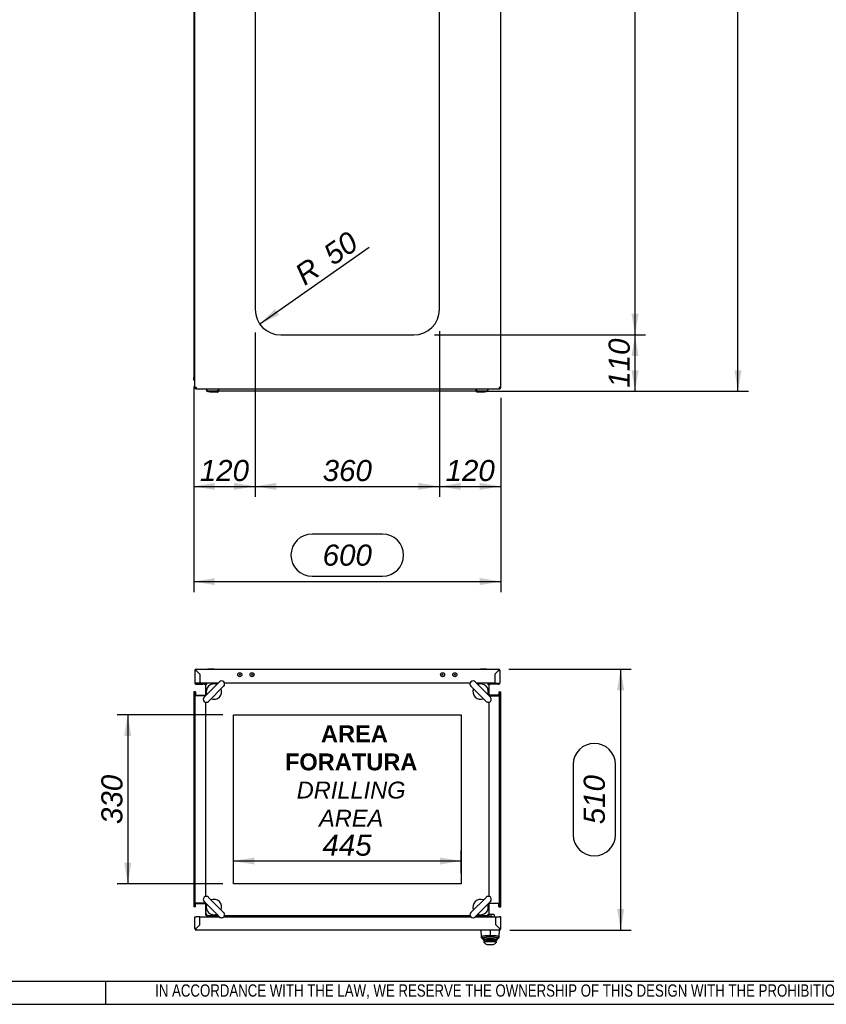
# Model space of a CAD drawing. Extents: x -15 to 412, y 11 to 308.
# Tile 5 of 9: x 202 to 307, y 11 to 139. Entities that reach past the tile are written whole.
import ezdxf
from ezdxf.lldxf.tags import DXFTag

# ---------------------------------------------------------------- set-up
doc = ezdxf.new("R2010")
doc.units = 0
doc.layers.get('0').update_dxf_attribs({"linetype": 'CONTINUOUS'})
for name, color, linetype in [('_TRANSLATION', 7, 'CONTINUOUS'), ('AE00100_03', 7, 'CONTINUOUS'), ('AE00198_03', 7, 'CONTINUOUS'), ('AE00219_03', 7, 'CONTINUOUS'), ('AE00715_01', 7, 'CONTINUOUS'), ('AE00992_10', 7, 'CONTINUOUS'), ('AE00992_31', 7, 'CONTINUOUS'), ('DEFAULT', 7, 'CONTINUOUS'), ('DV4__TRANSLATION', 7, 'CONTINUOUS'), ('F0000000_08', 7, 'CONTINUOUS'), ('F0000000_12', 7, 'CONTINUOUS'), ('F0000000_13', 7, 'CONTINUOUS'), ('F0000001_24', 7, 'CONTINUOUS'), ('F0000001_44', 7, 'CONTINUOUS'), ('M0000000_06', 7, 'CONTINUOUS'), ('M0000000_14', 7, 'CONTINUOUS'), ('M0000000_37', 7, 'CONTINUOUS'), ('M0000000_44', 7, 'CONTINUOUS'), ('M0000000_54', 7, 'CONTINUOUS'), ('M0000000_64', 7, 'CONTINUOUS'), ('M0000001_27', 7, 'CONTINUOUS')]:
    doc.layers.add(name, color=color, linetype=linetype)
doc.styles.add('SEACAD_ARIAL', font='arial.ttf')
doc.styles.add('SEACAD_ARIALI', font='ariali.ttf')
tags = doc.linetypes.add('CENTER2', pattern=[28.575, 19.05, -3.175, 3.175, -3.175]).pattern_tags.tags
tags[10:11] = [DXFTag(74, 4), DXFTag(75, 0), DXFTag(340, '0'), DXFTag(46, 0.0), DXFTag(50, 0.0), DXFTag(44, 0.0), DXFTag(45, 0.0)]
tags[8:9] = [DXFTag(74, 4), DXFTag(75, 0), DXFTag(340, '0'), DXFTag(46, 0.0), DXFTag(50, 0.0), DXFTag(44, 0.0), DXFTag(45, 0.0)]
tags[6:7] = [DXFTag(74, 4), DXFTag(75, 0), DXFTag(340, '0'), DXFTag(46, 0.0), DXFTag(50, 0.0), DXFTag(44, 0.0), DXFTag(45, 0.0)]
tags[4:5] = [DXFTag(74, 4), DXFTag(75, 0), DXFTag(340, '0'), DXFTag(46, 0.0), DXFTag(50, 0.0), DXFTag(44, 0.0), DXFTag(45, 0.0)]
doc.dimstyles.new('ISO', dxfattribs={"dimtxt": 2.75, "dimasz": 2.75, "dimexe": 1.375, "dimexo": 1.375, "dimgap": 0.6875, "dimtad": 1, "dimdec": 1, "dimlfac": 15, "dimtxsty": 'SEACAD_ARIAL', "dimblk1": '_SE_FILLED', "dimblk2": '_SE_FILLED', "dimsah": 1, "dimcen": 1.375, "dimazin": 3, "dimtfac": 0.7, "dimtdec": 3, "dimtmove": 0, "dimatfit": 3})

# ---------------------------------------------------------------- blocks, each defined once
blk = doc.blocks.new('SE')
at = {"layer": 'M0000000_06', "color": 7, "linetype": 'CONTINUOUS'}
for p, q in [((226.36, 91.16), (226.36, 90.99)), ((226.41, 90.99), (226.41, 91.16)), ((227.91, 90.99), (227.91, 91.16)), ((227.97, 90.99), (227.97, 91.16)), ((261.44, 91.16), (261.44, 90.99)), ((261.51, 91.16), (261.51, 90.99)), ((263.01, 91.16), (263.01, 90.99)), ((263.06, 90.99), (263.06, 91.16)), ((227.91, 90.82), (226.57, 90.82)), ((226.57, 90.77), (226.84, 90.77)), ((226.84, 90.71), (226.84, 90.82)), ((226.97, 90.69), (226.86, 90.69)), ((227.71, 90.69), (226.97, 90.69)), ((227.82, 90.69), (227.71, 90.69)), ((227.84, 90.71), (227.84, 90.82)), ((227.84, 90.77), (227.91, 90.77)), ((227.91, 90.77), (227.91, 90.99)), ((227.91, 90.77), (227.97, 90.77)), ((227.97, 90.77), (227.97, 90.99)), ((261.44, 90.99), (261.44, 90.77)), ((261.51, 90.77), (261.44, 90.77)), ((261.51, 90.99), (261.51, 90.77)), ((262.84, 90.82), (261.51, 90.82)), ((261.51, 90.77), (261.57, 90.77)), ((261.57, 90.71), (261.57, 90.82)), ((261.71, 90.69), (261.59, 90.69)), ((262.44, 90.69), (261.71, 90.69)), ((262.56, 90.69), (262.44, 90.69)), ((262.57, 90.71), (262.57, 90.82)), ((262.57, 90.77), (262.84, 90.77))]:
    blk.add_line(p, q, dxfattribs=at)
for centre, radius, start, end in [((226.57, 90.99), 0.217, 180, 270), ((226.57, 90.99), 0.167, 180, 270), ((226.86, 90.71), 0.0167, 180, 270), ((227.82, 90.71), 0.0167, 270, 0), ((261.59, 90.71), 0.0167, 180, 270), ((262.56, 90.71), 0.0167, 270, 0), ((262.84, 90.99), 0.167, 270, 0), ((262.84, 90.99), 0.217, 270, 0)]:
    blk.add_arc(centre, radius, start, end, dxfattribs=at)
at = {"layer": 'M0000000_14', "color": 7, "linetype": 'CONTINUOUS'}
for p in [(224.71, 222.16), (224.84, 92.82)]:
    blk.add_line(p, (224.71, 92.82), dxfattribs=at)
at = {"layer": 'M0000000_44', "color": 7, "linetype": 'CONTINUOUS'}
for p, q in [((224.71, 92.31), (224.71, 92.58)), ((224.79, 92.58), (224.79, 92.31)), ((224.79, 92.31), (224.79, 92.57))]:
    blk.add_line(p, q, dxfattribs=at)
for centre, radius, start, end in [((224.95, 92.58), 0.247, 117.3522, 180), ((224.95, 92.58), 0.167, 132.8436, 180), ((224.96, 92.57), 0.167, 136.0545, 180), ((224.79, 92.31), 0.0833, 180, 306.8699), ((224.79, 92.31), 0.00333, 180, 0)]:
    blk.add_arc(centre, radius, start, end, dxfattribs=at)
at = {"layer": 'M0000000_54', "color": 7, "linetype": 'CONTINUOUS'}
blk.add_line((261.44, 90.82), (227.97, 90.82), dxfattribs=at)
at = {"layer": 'M0000001_27', "color": 7, "linetype": 'CONTINUOUS'}
for p, q in [((224.84, 91.34), (224.84, 223.64)), ((264.71, 91.34), (264.71, 223.64)), ((232.71, 213.49), (232.71, 101.49)), ((256.71, 101.49), (256.71, 213.49)), ((236.04, 98.16), (253.37, 98.16)), ((224.84, 91.34), (225.03, 91.34)), ((225.03, 91.16), (264.52, 91.16)), ((225.03, 91.16), (225.03, 91.16)), ((264.71, 91.34), (264.52, 91.34)), ((264.52, 91.16), (264.52, 91.16))]:
    blk.add_line(p, q, dxfattribs=at)
for centre, radius, start, end in [((236.04, 101.49), 3.33, 180, 270), ((253.37, 101.49), 3.33, 270, 0), ((225.03, 91.34), 0.187, 180, 270), ((235.3, 91.32), 10.27, 179.8887, 180.9298), ((252.92, 91.33), 11.6, 359.1297, 0.0518), ((264.52, 91.34), 0.187, 270, 360)]:
    blk.add_arc(centre, radius, start, end, dxfattribs=at)
blk = doc.blocks.new('SE3')
at = {"layer": 'AE00100_03', "color": 7, "linetype": 'CONTINUOUS'}
for centre, radius in [((230.71, 53.89), 0.267), ((230.71, 53.89), 0.0667), ((232.31, 53.89), 0.267), ((232.31, 53.89), 0.0667), ((257.11, 53.89), 0.267), ((257.11, 53.89), 0.0667), ((258.71, 53.89), 0.267), ((258.71, 53.89), 0.0667)]:
    blk.add_circle(centre, radius, dxfattribs=at)
at = {"layer": 'AE00198_03', "color": 7, "linetype": 'CONTINUOUS'}
for p, q in [((226.62, 22.39), (226.62, 22.35)), ((227.32, 22.35), (227.32, 22.39)), ((262.09, 22.42), (262.09, 22.37)), ((262.09, 22.37), (262.79, 22.37)), ((262.79, 22.37), (262.79, 22.42))]:
    blk.add_line(p, q, dxfattribs=at)
for centre, start, end in [((262.48, 22.73), 222.1747, 225.145), ((262.39, 22.73), 314.855, 317.8253)]:
    blk.add_arc(centre, 0.533, start, end, dxfattribs=at)
at = {"layer": 'AE00219_03', "color": 7, "linetype": 'CONTINUOUS'}
for p, q in [((227.37, 54.63), (226.57, 54.63)), ((226.57, 54.63), (226.57, 54.62)), ((227.37, 54.62), (227.37, 54.63)), ((262.84, 54.63), (262.04, 54.63)), ((262.04, 54.63), (262.04, 54.62)), ((262.84, 54.62), (262.84, 54.63))]:
    blk.add_line(p, q, dxfattribs=at)
at = {"layer": 'AE00715_01', "color": 7, "linetype": 'CONTINUOUS'}
for p, q in [((228.05, 52.96), (226.07, 50.98)), ((263.34, 50.98), (261.37, 52.96)), ((226.63, 50.41), (228.61, 52.39)), ((260.8, 52.39), (262.78, 50.41)), ((228.61, 22.91), (226.63, 24.89)), ((262.78, 24.89), (260.8, 22.91)), ((226.07, 24.33), (228.05, 22.35)), ((261.37, 22.35), (263.34, 24.33))]:
    blk.add_line(p, q, dxfattribs=at)
for centre, radius, start, end in [((227.34, 51.69), 1, 68.9605, 201.0395), ((228.33, 52.68), 0.4, 315, 135), ((261.08, 52.68), 0.4, 45, 225), ((262.07, 51.69), 1, 338.9605, 111.0395), ((227.34, 51.69), 1, 248.5782, 21.4218), ((262.07, 51.69), 1, 158.5782, 291.4218), ((226.35, 50.7), 0.4, 135, 315), ((263.06, 50.7), 0.4, 225, 45), ((226.35, 24.61), 0.4, 45, 225), ((227.34, 23.62), 1, 338.5782, 111.4218), ((262.07, 23.62), 1, 68.5782, 201.4218), ((263.06, 24.61), 0.4, 315, 135), ((227.34, 23.62), 1, 158.9605, 291.0395), ((262.07, 23.62), 1, 248.9605, 21.0395), ((228.33, 22.63), 0.4, 225, 45), ((261.08, 22.63), 0.4, 135, 315)]:
    blk.add_arc(centre, radius, start, end, dxfattribs=at)
at = {"layer": 'AE00992_10', "color": 7, "linetype": 'CONTINUOUS'}
for p, q in [((262.17, 19.79), (262.14, 20.62)), ((263.3, 20.6), (263.3, 19.94)), ((264.24, 21.09), (264.24, 21.09)), ((264.41, 20.92), (264.4, 20.92)), ((264.44, 20.89), (264.44, 20.89)), ((264.47, 20.62), (264.44, 19.79)), ((262.17, 19.62), (262.17, 19.79)), ((262.41, 19.56), (262.17, 19.79)), ((262.4, 19.39), (262.17, 19.62)), ((262.17, 19.62), (262.41, 19.39)), ((262.41, 19.43), (262.4, 19.43)), ((262.4, 19.43), (262.4, 19.39)), ((262.41, 19.56), (262.41, 19.43)), ((262.45, 19.35), (262.45, 19.44)), ((262.45, 19.29), (262.45, 19.35)), ((262.65, 19.15), (262.45, 19.35)), ((262.65, 19.09), (262.45, 19.29)), ((263.31, 19.94), (263.31, 19.72)), ((264.16, 19.35), (263.96, 19.15)), ((264.16, 19.29), (263.96, 19.09)), ((264.16, 19.35), (264.16, 19.44)), ((264.16, 19.35), (264.16, 19.29)), ((264.44, 19.79), (264.2, 19.56)), ((264.44, 19.62), (264.2, 19.39)), ((264.2, 19.39), (264.44, 19.62)), ((264.2, 19.43), (264.2, 19.56)), ((264.2, 19.42), (264.2, 19.43)), ((264.2, 19.39), (264.2, 19.42)), ((264.44, 19.79), (264.44, 19.62)), ((262.44, 19.09), (262.65, 19.09)), ((262.44, 19.09), (262.6, 18.92)), ((262.65, 19.15), (262.65, 19.09)), ((263.96, 19.09), (262.65, 19.09)), ((263.04, 18.75), (263.56, 18.75)), ((263.96, 19.09), (263.96, 19.15)), ((263.96, 19.09), (264.17, 19.09)), ((264, 18.92), (264.17, 19.09))]:
    blk.add_line(p, q, dxfattribs=at)
for centre, radius, start, end in [((263.3, 13.82), 5.67, 80.8971, 99.0474), ((263.04, 19.42), 0.667, 228.5904, 270), ((263.56, 19.42), 0.667, 270, 311.4096)]:
    blk.add_arc(centre, radius, start, end, dxfattribs=at)
for points, knots in [([(262.17, 19.79), (262.17, 19.79), (262.17, 19.8), (262.18, 19.81), (262.19, 19.81), (262.2, 19.82), (262.22, 19.83), (262.23, 19.83), (262.24, 19.83), (262.28, 19.85), (262.35, 19.86), (262.49, 19.89), (262.63, 19.9), (262.79, 19.92), (262.96, 19.93), (263.13, 19.94), (263.25, 19.94), (263.3, 19.94)], [0, 0, 0, 0, 0.050345, 0.095223, 0.134632, 0.168574, 0.197046, 0.220048, 0.23758, 0.249642, 0.383241, 0.499291, 0.605676, 0.70888, 0.808958, 0.905976, 1, 1, 1, 1]), ([(263.31, 19.72), (263.3, 19.72), (263.28, 19.72), (263.26, 19.72), (263.23, 19.72), (263.21, 19.71), (263.19, 19.71), (263.16, 19.71), (263.14, 19.71), (263.11, 19.71), (263.09, 19.71), (263.07, 19.71), (263.05, 19.71), (263.02, 19.71), (263, 19.7), (262.98, 19.7), (262.91, 19.7), (262.8, 19.69), (262.66, 19.66), (262.55, 19.64), (262.49, 19.62), (262.45, 19.6), (262.44, 19.6), (262.43, 19.59), (262.42, 19.58), (262.41, 19.57), (262.41, 19.57), (262.41, 19.56), (262.41, 19.56)], [0, 0, 0, 0, 0.016652, 0.03324, 0.049776, 0.066272, 0.082741, 0.099195, 0.115646, 0.132107, 0.14859, 0.165107, 0.18167, 0.198292, 0.214985, 0.23176, 0.248629, 0.372833, 0.49775, 0.62267, 0.748317, 0.784521, 0.82047, 0.856266, 0.892012, 0.927815, 0.963776, 1, 1, 1, 1]), ([(262.45, 19.35), (262.45, 19.35), (262.45, 19.36), (262.46, 19.36), (262.48, 19.37), (262.52, 19.39), (262.59, 19.4), (262.74, 19.42), (262.97, 19.44), (263.2, 19.45), (263.41, 19.45), (263.63, 19.44), (263.87, 19.42), (264.02, 19.4), (264.09, 19.39), (264.14, 19.37), (264.16, 19.36), (264.16, 19.35), (264.16, 19.35)], [0, 0, 0, 0, 0.025166, 0.054446, 0.087839, 0.125344, 0.199913, 0.250411, 0.382686, 0.499745, 0.500022, 0.617437, 0.74953, 0.800636, 0.874573, 0.925008, 0.966819, 1, 1, 1, 1]), ([(263.96, 19.15), (263.96, 19.15), (263.96, 19.16), (263.95, 19.17), (263.93, 19.18), (263.9, 19.19), (263.85, 19.2), (263.77, 19.22), (263.67, 19.23), (263.52, 19.25), (263.3, 19.26), (263.09, 19.25), (262.94, 19.23), (262.84, 19.22), (262.75, 19.2), (262.69, 19.19), (262.65, 19.17), (262.65, 19.16), (262.65, 19.15)], [0, 0, 0, 0, 0.031647, 0.063115, 0.094704, 0.126708, 0.189808, 0.252326, 0.31481, 0.377086, 0.500331, 0.623496, 0.685583, 0.748041, 0.810784, 0.873637, 0.936812, 1, 1, 1, 1]), ([(263.3, 19.94), (263.33, 19.94), (263.39, 19.94), (263.48, 19.94), (263.56, 19.93), (263.65, 19.93), (263.73, 19.93), (263.81, 19.92), (263.9, 19.91), (263.97, 19.9), (264.05, 19.9), (264.14, 19.88), (264.26, 19.86), (264.35, 19.84), (264.43, 19.81), (264.44, 19.8), (264.44, 19.79)], [0, 0, 0, 0, 0.0469, 0.094494, 0.142789, 0.191794, 0.241519, 0.29197, 0.343156, 0.395085, 0.447761, 0.501194, 0.617211, 0.750743, 0.831115, 1, 1, 1, 1]), ([(264.2, 19.56), (264.2, 19.56), (264.2, 19.56), (264.2, 19.57), (264.2, 19.57), (264.2, 19.57), (264.2, 19.58), (264.19, 19.58), (264.19, 19.59), (264.18, 19.59), (264.18, 19.59), (264.17, 19.6), (264.16, 19.6), (264.16, 19.6), (264.15, 19.61), (264.12, 19.62), (264.06, 19.64), (263.95, 19.66), (263.81, 19.69), (263.7, 19.7), (263.61, 19.7), (263.57, 19.71), (263.53, 19.71), (263.48, 19.71), (263.44, 19.71), (263.4, 19.72), (263.35, 19.72), (263.32, 19.72), (263.31, 19.72)], [0, 0, 0, 0, 0.018185, 0.036288, 0.054322, 0.072299, 0.090233, 0.108135, 0.126019, 0.143898, 0.161785, 0.179693, 0.197635, 0.215623, 0.23367, 0.25179, 0.377253, 0.50224, 0.626949, 0.751311, 0.782601, 0.813674, 0.844609, 0.875484, 0.906381, 0.93738, 0.96856, 1, 1, 1, 1])]:
    blk.add_open_spline(points, degree=3, knots=knots, dxfattribs=at)
at = {"layer": 'AE00992_31', "color": 7, "linetype": 'CONTINUOUS'}
for p, q in [((264.04, 22.25), (264.04, 22.25)), ((264.04, 21.97), (264.04, 21.97)), ((264.04, 21.95), (264.04, 21.95)), ((264.11, 21.22), (264.11, 21.22)), ((264.14, 21.19), (264.14, 21.19)), ((264.21, 21.12), (264.21, 21.12))]:
    blk.add_line(p, q, dxfattribs=at)
at = {"layer": 'DV4__TRANSLATION', "color": 7, "linetype": 'CENTER2'}
for p, q in [((229.87, 48.65), (259.54, 48.65)), ((229.87, 26.65), (229.87, 48.65)), ((259.54, 48.65), (259.54, 26.65)), ((259.54, 26.65), (229.87, 26.65))]:
    blk.add_line(p, q, dxfattribs=at)
at = {"layer": 'F0000000_08', "color": 7, "linetype": 'CONTINUOUS'}
for p, q in [((226.41, 22.45), (226.41, 22.52)), ((227.34, 22.39), (226.47, 22.39)), ((227.73, 22.42), (227.71, 22.35)), ((227.76, 22.51), (227.73, 22.42))]:
    blk.add_line(p, q, dxfattribs=at)
for centre, radius, start, end in [((226.47, 22.45), 0.0667, 180, 270), ((227.34, 22.32), 0.0667, 69.6359, 90), ((227.34, 22.32), 0.0667, 30, 69.6359), ((227.64, 22.55), 0.133, 339.5226, 345.5225)]:
    blk.add_arc(centre, radius, start, end, dxfattribs=at)
at = {"layer": 'F0000000_12', "color": 7, "linetype": 'CONTINUOUS'}
blk.add_line((225.51, 22.22), (225.51, 22.22), dxfattribs=at)
at = {"layer": 'F0000000_13', "color": 7, "linetype": 'CONTINUOUS'}
blk.add_line((225.51, 22.17), (225.51, 22.17), dxfattribs=at)
at = {"layer": 'F0000001_24', "color": 7, "linetype": 'CONTINUOUS'}
for p, q in [((262.01, 22.45), (262.01, 22.52)), ((262.21, 22.42), (262.04, 22.42)), ((262.97, 22.42), (262.21, 22.42)), ((263, 22.42), (262.97, 22.42)), ((263.39, 22.42), (263, 22.42)), ((263.17, 22.69), (263.39, 22.69)), ((263.39, 22.69), (263.47, 22.69)), ((263.47, 22.42), (263.39, 22.42)), ((263.47, 22.69), (263.77, 22.69)), ((263.54, 22.42), (263.47, 22.42)), ((263.81, 22.65), (263.81, 22.35)), ((263.82, 22.55), (263.81, 22.55)), ((263.82, 22.52), (263.81, 22.52)), ((263.82, 22.52), (263.81, 22.52)), ((263.82, 22.52), (263.82, 22.35)), ((263.82, 22.5), (263.82, 22.5)), ((263.82, 22.41), (263.82, 22.41)), ((263.82, 22.37), (263.82, 22.37))]:
    blk.add_line(p, q, dxfattribs=at)
for centre, radius, start, end in [((262.04, 22.45), 0.0333, 180, 270), ((262.87, 22.35), 0.0667, 90, 180), ((263.54, 22.35), 0.0667, 0, 90), ((263.77, 22.65), 0.0333, 0, 90)]:
    blk.add_arc(centre, radius, start, end, dxfattribs=at)
at = {"layer": 'F0000001_44', "color": 7, "linetype": 'CONTINUOUS'}
for p, q in [((224.84, 54.43), (224.84, 52.84)), ((225.03, 54.62), (264.39, 54.62)), ((225.51, 53.95), (225.03, 54.43)), ((225.03, 54.43), (225.03, 54.43)), ((225.03, 54.43), (225.51, 53.95)), ((225.03, 54.43), (225.03, 54.43)), ((225.51, 53.95), (225.51, 53.95)), ((225.51, 53.95), (225.51, 52.79)), ((225.51, 53.95), (225.51, 52.79)), ((263.9, 53.95), (264.38, 54.43)), ((263.9, 53.95), (263.9, 53.95)), ((263.9, 53.95), (263.9, 52.79)), ((264.39, 54.43), (263.91, 53.95)), ((263.91, 53.95), (263.91, 52.79)), ((264.38, 54.43), (264.39, 54.43)), ((264.39, 54.43), (264.38, 54.43)), ((264.57, 54.43), (264.57, 52.84)), ((225.03, 52.79), (224.85, 52.79)), ((224.86, 52.75), (225.03, 52.75)), ((225.02, 52.75), (225.03, 52.75)), ((225.51, 52.79), (225.03, 52.79)), ((225.03, 52.75), (225.03, 52.75)), ((225.03, 52.75), (225.91, 52.75)), ((225.03, 52.65), (225.91, 52.65)), ((227.87, 52.79), (225.51, 52.79)), ((225.51, 52.79), (225.51, 52.75)), ((225.51, 52.79), (225.51, 52.75)), ((225.91, 52.75), (226.11, 52.75)), ((226.11, 52.65), (225.91, 52.65)), ((226.11, 52.75), (226.33, 52.75)), ((226.11, 52.75), (226.11, 52.65)), ((226.11, 52.65), (226.25, 52.65)), ((260.7, 52.79), (228.71, 52.79)), ((263.9, 52.79), (261.54, 52.79)), ((263.09, 52.75), (263.31, 52.75)), ((263.16, 52.65), (263.31, 52.65)), ((263.31, 52.75), (263.51, 52.75)), ((263.31, 52.65), (263.31, 52.75)), ((263.51, 52.65), (263.31, 52.65)), ((264.39, 52.75), (263.51, 52.75)), ((264.39, 52.65), (263.51, 52.65)), ((263.9, 52.79), (263.9, 52.75)), ((263.91, 52.79), (264.39, 52.79)), ((263.91, 52.79), (263.91, 52.75)), ((264.39, 52.79), (264.56, 52.79)), ((264.55, 52.75), (264.39, 52.75)), ((264.39, 52.75), (264.39, 52.75)), ((264.39, 52.75), (264.39, 52.75))]:
    blk.add_line(p, q, dxfattribs=at)
for centre, radius, start, end in [((225.03, 54.43), 0.187, 90, 180), ((225.01, 66.03), 11.6, 269.1297, 270.0518), ((214.76, 54.45), 10.27, 359.8886, 0.9299), ((275.98, 54.44), 11.6, 179.1297, 180.0518), ((264.39, 54.43), 0.187, 0, 90), ((264.41, 64.7), 10.27, 269.8886, 270.9299), ((225.03, 52.84), 0.187, 180, 207.664), ((225.03, 52.84), 0.187, 207.664, 270), ((225.03, 52.84), 0.0867, 217.8681, 270), ((264.39, 52.84), 0.0867, 270, 322.1319), ((264.39, 52.84), 0.187, 270, 332.336), ((264.39, 52.84), 0.187, 332.336, 0)]:
    blk.add_arc(centre, radius, start, end, dxfattribs=at)
for centre, major_axis, start_param, end_param in [((225.03, 52.84), (0.187, 0), 3.141593, 3.431057), ((225.03, 52.84), (0.0867, 0), 3.803715, 4.712389), ((264.39, 52.84), (-0.0867, 0), 1.570796, 2.47947), ((264.39, 52.84), (-0.187, 0), 2.852128, 3.141593)]:
    blk.add_ellipse(centre, major_axis=major_axis, ratio=0.998462, start_param=start_param, end_param=end_param, dxfattribs=at)
at = {"layer": 'M0000000_14', "color": 7, "linetype": 'CONTINUOUS'}
for p, q in [((227.81, 52.79), (227.81, 52.79)), ((261.61, 52.79), (261.61, 52.79)), ((224.96, 51.22), (226.24, 51.22)), ((264.45, 51.22), (263.17, 51.22)), ((224.96, 24.09), (226.24, 24.09)), ((264.45, 24.09), (263.17, 24.09)), ((227.81, 22.52), (227.81, 22.35)), ((261.61, 22.52), (261.61, 22.35))]:
    blk.add_line(p, q, dxfattribs=at)
at = {"layer": 'M0000000_37', "color": 7, "linetype": 'CONTINUOUS'}
for p, q in [((226.66, 52.79), (226.66, 52.79)), ((226.82, 52.79), (226.82, 52.79)), ((227.13, 52.79), (227.13, 52.79)), ((227.28, 52.79), (227.28, 52.79)), ((262.13, 52.79), (262.13, 52.79)), ((262.28, 52.79), (262.28, 52.79)), ((262.59, 52.79), (262.59, 52.79)), ((262.75, 52.79), (262.75, 52.79))]:
    blk.add_line(p, q, dxfattribs=at)
at = {"layer": 'M0000000_44', "color": 7, "linetype": 'CONTINUOUS'}
for p, q in [((224.71, 51.65), (224.71, 23.65)), ((224.87, 51.65), (224.71, 51.65)), ((224.87, 51.65), (224.87, 23.65)), ((224.96, 51.65), (224.87, 51.65)), ((224.96, 51.65), (224.96, 51.15)), ((264.45, 51.65), (264.45, 51.15)), ((264.45, 51.65), (264.54, 51.65)), ((264.54, 23.65), (264.54, 51.65)), ((264.54, 51.65), (264.71, 51.65)), ((264.71, 23.65), (264.71, 51.65)), ((226.24, 51.15), (224.96, 51.15)), ((263.17, 51.15), (264.45, 51.15)), ((224.87, 23.65), (224.71, 23.65)), ((224.96, 23.65), (224.87, 23.65)), ((224.96, 23.65), (224.96, 24.15)), ((226.24, 24.15), (224.96, 24.15)), ((263.17, 24.15), (264.45, 24.15)), ((264.45, 23.65), (264.45, 24.15)), ((264.45, 23.65), (264.54, 23.65)), ((264.54, 23.65), (264.71, 23.65))]:
    blk.add_line(p, q, dxfattribs=at)
at = {"layer": 'M0000000_54', "color": 7, "linetype": 'CONTINUOUS'}
for p, q in [((227.87, 52.79), (227.87, 52.79)), ((261.54, 52.79), (261.54, 52.79)), ((227.87, 22.35), (227.87, 22.52)), ((261.54, 22.35), (261.54, 22.52))]:
    blk.add_line(p, q, dxfattribs=at)
at = {"layer": 'M0000000_64', "color": 7, "linetype": 'CONTINUOUS'}
for p, q in [((226.24, 52.62), (226.24, 52.6)), ((226.24, 52.6), (226.24, 51.15)), ((226.43, 52.6), (226.43, 52.79)), ((227.87, 52.79), (226.43, 52.79)), ((260.7, 52.79), (228.71, 52.79)), ((262.99, 52.79), (261.54, 52.79)), ((263.01, 52.79), (262.98, 52.79)), ((262.99, 52.79), (262.99, 52.6)), ((263.17, 51.15), (263.17, 52.6)), ((226.24, 50.31), (226.24, 24.99)), ((263.17, 24.99), (263.17, 50.31)), ((226.24, 24.15), (226.24, 22.71)), ((263.17, 22.71), (263.17, 24.15)), ((226.4, 22.52), (226.43, 22.52)), ((226.43, 22.52), (226.43, 22.71)), ((226.43, 22.52), (227.87, 22.52)), ((228.71, 22.52), (260.7, 22.52)), ((261.54, 22.52), (262.99, 22.52)), ((262.99, 22.71), (262.99, 22.52)), ((263.17, 22.68), (263.17, 22.71))]:
    blk.add_line(p, q, dxfattribs=at)
for centre, radius, start, end in [((226.43, 52.6), 0.187, 99.2597, 172.5258), ((226.42, 52.58), 0.206, 88.7848, 98.102), ((262.99, 52.6), 0.187, 0, 83.5192), ((226.43, 22.71), 0.187, 180, 263.5192), ((262.99, 22.73), 0.206, 268.7851, 278.1011), ((262.99, 22.71), 0.187, 279.2593, 352.5261)]:
    blk.add_arc(centre, radius, start, end, dxfattribs=at)
for points, knots in [([(226.43, 52.6), (226.4, 52.6), (226.38, 52.6), (226.33, 52.6), (226.31, 52.6), (226.28, 52.6), (226.26, 52.6), (226.24, 52.6), (226.24, 52.6), (226.24, 52.6)], [0, 0, 0, 0, 0.25, 0.25, 0.5, 0.5, 0.75, 0.75, 1, 1, 1, 1]), ([(262.99, 52.6), (262.99, 52.6), (262.99, 52.6), (263, 52.6), (263, 52.6), (263.01, 52.6), (263.02, 52.6), (263.04, 52.6), (263.06, 52.6), (263.07, 52.6), (263.09, 52.6), (263.1, 52.6), (263.12, 52.6), (263.13, 52.6), (263.14, 52.6), (263.15, 52.6), (263.16, 52.6), (263.16, 52.6), (263.17, 52.6), (263.17, 52.6), (263.17, 52.6), (263.17, 52.6), (263.17, 52.6), (263.17, 52.6), (263.17, 52.6)], [0, 0, 0, 0, 0.015632, 0.031264, 0.062522, 0.093779, 0.125036, 0.187528, 0.25002, 0.312514, 0.37501, 0.437506, 0.5, 0.562494, 0.62499, 0.687486, 0.74998, 0.812472, 0.874964, 0.906221, 0.937478, 0.968736, 0.984368, 1, 1, 1, 1]), ([(226.43, 22.71), (226.42, 22.71), (226.42, 22.71), (226.41, 22.71), (226.41, 22.71), (226.4, 22.71), (226.39, 22.71), (226.37, 22.71), (226.35, 22.71), (226.34, 22.71), (226.32, 22.71), (226.31, 22.71), (226.29, 22.71), (226.28, 22.71), (226.27, 22.71), (226.26, 22.71), (226.25, 22.71), (226.25, 22.71), (226.24, 22.71), (226.24, 22.71), (226.24, 22.71), (226.24, 22.71), (226.24, 22.71), (226.24, 22.71), (226.24, 22.71)], [0, 0, 0, 0, 0.015632, 0.031264, 0.062522, 0.093779, 0.125036, 0.187528, 0.25002, 0.312514, 0.37501, 0.437506, 0.5, 0.562494, 0.62499, 0.687486, 0.74998, 0.812472, 0.874964, 0.906221, 0.937478, 0.968736, 0.984368, 1, 1, 1, 1]), ([(262.99, 22.71), (263.01, 22.71), (263.03, 22.71), (263.08, 22.71), (263.1, 22.71), (263.13, 22.71), (263.15, 22.71), (263.17, 22.71), (263.17, 22.71), (263.17, 22.71)], [0, 0, 0, 0, 0.25, 0.25, 0.5, 0.5, 0.75, 0.75, 1, 1, 1, 1])]:
    blk.add_open_spline(points, degree=3, knots=knots, dxfattribs=at)
at = {"layer": 'M0000001_27', "color": 7, "linetype": 'CONTINUOUS'}
for p, q in [((224.84, 20.81), (224.84, 22.35)), ((224.84, 22.35), (225.03, 22.35)), ((225.51, 22.35), (225.03, 22.35)), ((225.51, 21.29), (225.51, 22.35)), ((225.51, 21.29), (225.51, 22.35)), ((225.51, 22.35), (228.04, 22.35)), ((228.62, 22.35), (260.79, 22.35)), ((261.37, 22.35), (264.04, 22.35)), ((264.04, 22.35), (264.52, 22.35)), ((264.04, 21.29), (264.04, 22.35)), ((264.04, 21.29), (264.04, 22.35)), ((264.71, 22.35), (264.52, 22.35)), ((264.71, 20.81), (264.71, 22.35)), ((225.03, 20.81), (225.51, 21.29)), ((225.51, 21.29), (225.03, 20.81)), ((225.03, 20.81), (225.03, 20.81)), ((264.52, 20.62), (225.03, 20.62)), ((225.51, 21.29), (225.51, 21.29)), ((264.04, 21.29), (264.04, 21.29)), ((264.52, 20.81), (264.04, 21.29)), ((264.04, 21.29), (264.52, 20.81)), ((264.52, 20.81), (264.52, 20.81))]:
    blk.add_line(p, q, dxfattribs=at)
for centre, radius, start, end in [((225.03, 20.81), 0.187, 180, 270), ((225.01, 10.54), 10.27, 89.8886, 90.9299), ((213.43, 20.8), 11.6, 359.1297, 0.0518), ((264.52, 20.81), 0.187, 270, 0), ((264.53, 9.21), 11.6, 89.1297, 90.0518), ((274.79, 20.79), 10.27, 179.8887, 180.9298)]:
    blk.add_arc(centre, radius, start, end, dxfattribs=at)
blk = doc.blocks.new('DMBLK47')
at = {"layer": '_TRANSLATION', "linetype": 'CONTINUOUS'}
for points in [[(227.46, 65.57), (227.46, 66.49), (224.71, 66.03)], [(261.96, 65.57), (264.71, 66.03), (261.96, 66.49)]]:
    blk.add_hatch(color=7, dxfattribs=at).paths.add_polyline_path(points)
at = {"layer": '_TRANSLATION', "color": 7, "linetype": 'CONTINUOUS'}
for p, q in [((224.71, 91.45), (224.71, 64.66)), ((264.71, 89.97), (264.71, 64.66)), ((249.29, 72.22), (240.12, 72.22)), ((240.12, 66.72), (249.29, 66.72)), ((224.71, 66.03), (264.71, 66.03))]:
    blk.add_line(p, q, dxfattribs=at)
for centre, start, end in [((240.12, 69.47), 90, 270), ((249.29, 69.47), 270, 90)]:
    blk.add_arc(centre, 2.75, start, end, dxfattribs=at)
at = {"layer": '_TRANSLATION', "color": 7, "linetype": 'CONTINUOUS', "style": 'SEACAD_ARIALI'}
blk.add_text('600', height=2.75, dxfattribs=at).set_placement((241.5, 68.1))
blk = doc.blocks.new('_SE_FILLED')
at = {"color": 0}
blk.add_line((0, 0), (-1, 0), dxfattribs=at)
blk.add_solid([(0, 0), (-1, -0.1665), (-1, 0.1665), (0, 0)], dxfattribs=at)
blk = doc.blocks.new('DMBLK48')
at = {"layer": '_TRANSLATION', "linetype": 'CONTINUOUS'}
for points in [[(296.03, 221.64), (295.57, 224.39), (295.11, 221.64)], [(296.03, 93.57), (295.11, 93.57), (295.57, 90.82)]]:
    blk.add_hatch(color=7, dxfattribs=at).paths.add_polyline_path(points)
at = {"layer": '_TRANSLATION', "color": 7, "linetype": 'CONTINUOUS'}
for p, q in [((264.36, 224.39), (296.95, 224.39)), ((295.57, 90.82), (295.57, 224.39)), ((289.38, 163.26), (289.38, 151.95)), ((294.88, 151.95), (294.88, 163.26)), ((262.81, 90.82), (296.95, 90.82))]:
    blk.add_line(p, q, dxfattribs=at)
for centre, start, end in [((292.13, 163.26), 0, 180), ((292.13, 151.95), 180, 0)]:
    blk.add_arc(centre, 2.75, start, end, dxfattribs=at)
at = {"layer": '_TRANSLATION', "color": 7, "linetype": 'CONTINUOUS', "style": 'SEACAD_ARIALI'}
blk.add_text('2000', height=2.75, rotation=90, dxfattribs=at).set_placement((293.51, 153.33))
blk = doc.blocks.new('DMBLK51')
at = {"layer": '_TRANSLATION', "linetype": 'CONTINUOUS'}
for points in [[(232.62, 30.08), (229.87, 29.62), (232.62, 29.16)], [(256.79, 30.08), (256.79, 29.16), (259.54, 29.62)]]:
    blk.add_hatch(color=7, dxfattribs=at).paths.add_polyline_path(points)
at = {"layer": '_TRANSLATION', "color": 7, "linetype": 'CONTINUOUS'}
for p, q in [((229.87, 28.03), (229.87, 30.99)), ((259.54, 28.03), (259.54, 30.99)), ((259.54, 29.62), (229.87, 29.62))]:
    blk.add_line(p, q, dxfattribs=at)
at = {"layer": '_TRANSLATION', "color": 7, "linetype": 'CONTINUOUS', "style": 'SEACAD_ARIALI'}
blk.add_text('445', height=2.75, dxfattribs=at).set_placement((241.47, 30.31))
blk = doc.blocks.new('DMBLK52')
at = {"layer": '_TRANSLATION', "linetype": 'CONTINUOUS'}
for points in [[(215.66, 45.9), (216.58, 45.9), (216.12, 48.65)], [(215.66, 29.4), (216.12, 26.65), (216.58, 29.4)]]:
    blk.add_hatch(color=7, dxfattribs=at).paths.add_polyline_path(points)
at = {"layer": '_TRANSLATION', "color": 7, "linetype": 'CONTINUOUS'}
for p, q in [((228.5, 48.65), (214.74, 48.65)), ((216.12, 48.65), (216.12, 26.65)), ((228.5, 26.65), (214.74, 26.65))]:
    blk.add_line(p, q, dxfattribs=at)
at = {"layer": '_TRANSLATION', "color": 7, "linetype": 'CONTINUOUS', "style": 'SEACAD_ARIALI'}
blk.add_text('330', height=2.75, rotation=90, dxfattribs=at).set_placement((215.43, 34.44))
blk = doc.blocks.new('DMBLK53')
at = {"layer": '_TRANSLATION', "linetype": 'CONTINUOUS'}
for points in [[(280.76, 51.87), (280.3, 54.62), (279.84, 51.87)], [(280.76, 23.37), (279.84, 23.37), (280.3, 20.62)]]:
    blk.add_hatch(color=7, dxfattribs=at).paths.add_polyline_path(points)
at = {"layer": '_TRANSLATION', "color": 7, "linetype": 'CONTINUOUS'}
for p, q in [((265.76, 54.62), (281.68, 54.62)), ((280.3, 20.62), (280.3, 54.62)), ((274.12, 42.2), (274.12, 33.04)), ((279.62, 33.04), (279.62, 42.2)), ((265.89, 20.62), (281.68, 20.62))]:
    blk.add_line(p, q, dxfattribs=at)
for centre, start, end in [((276.87, 42.2), 0, 180), ((276.87, 33.04), 180, 0)]:
    blk.add_arc(centre, 2.75, start, end, dxfattribs=at)
at = {"layer": '_TRANSLATION', "color": 7, "linetype": 'CONTINUOUS', "style": 'SEACAD_ARIALI'}
blk.add_text('510', height=2.75, rotation=90, dxfattribs=at).set_placement((278.24, 34.41))
blk = doc.blocks.new('DMBLK63')
at = {"layer": '_TRANSLATION', "linetype": 'CONTINUOUS'}
for points in [[(282.63, 95.41), (282.17, 98.16), (281.71, 95.41)], [(282.63, 93.57), (281.71, 93.57), (282.17, 90.82)]]:
    blk.add_hatch(color=7, dxfattribs=at).paths.add_polyline_path(points)
at = {"layer": '_TRANSLATION', "color": 7, "linetype": 'CONTINUOUS'}
for p, q in [((256.07, 98.16), (283.54, 98.16)), ((282.17, 90.82), (282.17, 98.16)), ((262.81, 90.82), (283.54, 90.82))]:
    blk.add_line(p, q, dxfattribs=at)
at = {"layer": '_TRANSLATION', "color": 7, "linetype": 'CONTINUOUS', "style": 'SEACAD_ARIALI'}
blk.add_text('110', height=2.75, rotation=90, dxfattribs=at).set_placement((281.48, 91.28))
blk = doc.blocks.new('DMBLK64')
at = {"layer": '_TRANSLATION', "linetype": 'CONTINUOUS'}
for points in [[(282.63, 214.07), (282.17, 216.82), (281.71, 214.07)], [(282.63, 100.91), (281.71, 100.91), (282.17, 98.16)]]:
    blk.add_hatch(color=7, dxfattribs=at).paths.add_polyline_path(points)
at = {"layer": '_TRANSLATION', "color": 7, "linetype": 'CONTINUOUS'}
for p, q in [((256.25, 216.82), (283.54, 216.82)), ((282.17, 98.16), (282.17, 216.82)), ((256.07, 98.16), (283.54, 98.16))]:
    blk.add_line(p, q, dxfattribs=at)
at = {"layer": '_TRANSLATION', "color": 7, "linetype": 'CONTINUOUS', "style": 'SEACAD_ARIALI'}
blk.add_text('1780', height=2.75, rotation=90, dxfattribs=at).set_placement((281.48, 153.21))
blk = doc.blocks.new('DMBLK66')
at = {"layer": '_TRANSLATION', "linetype": 'CONTINUOUS'}
for points in [[(227.46, 77.97), (227.46, 78.89), (224.71, 78.43)], [(229.96, 77.97), (232.71, 78.43), (229.96, 78.89)]]:
    blk.add_hatch(color=7, dxfattribs=at).paths.add_polyline_path(points)
at = {"layer": '_TRANSLATION', "color": 7, "linetype": 'CONTINUOUS'}
for p, q in [((232.71, 98.46), (232.71, 77.06)), ((224.71, 91.45), (224.71, 77.06)), ((224.71, 78.43), (232.71, 78.43))]:
    blk.add_line(p, q, dxfattribs=at)
at = {"layer": '_TRANSLATION', "color": 7, "linetype": 'CONTINUOUS', "style": 'SEACAD_ARIALI'}
blk.add_text('120', height=2.75, dxfattribs=at).set_placement((225.5, 79.12))
blk = doc.blocks.new('DMBLK67')
at = {"layer": '_TRANSLATION', "linetype": 'CONTINUOUS'}
for points in [[(235.46, 77.97), (235.46, 78.89), (232.71, 78.43)], [(253.96, 77.97), (256.71, 78.43), (253.96, 78.89)]]:
    blk.add_hatch(color=7, dxfattribs=at).paths.add_polyline_path(points)
at = {"layer": '_TRANSLATION', "color": 7, "linetype": 'CONTINUOUS'}
for p, q in [((232.71, 98.46), (232.71, 77.06)), ((256.71, 98.67), (256.71, 77.06)), ((232.71, 78.43), (256.71, 78.43))]:
    blk.add_line(p, q, dxfattribs=at)
at = {"layer": '_TRANSLATION', "color": 7, "linetype": 'CONTINUOUS', "style": 'SEACAD_ARIALI'}
blk.add_text('360', height=2.75, dxfattribs=at).set_placement((241.5, 79.12))
blk = doc.blocks.new('DMBLK68')
at = {"layer": '_TRANSLATION', "linetype": 'CONTINUOUS'}
for points in [[(259.46, 77.97), (259.46, 78.89), (256.71, 78.43)], [(261.96, 77.97), (264.71, 78.43), (261.96, 78.89)]]:
    blk.add_hatch(color=7, dxfattribs=at).paths.add_polyline_path(points)
at = {"layer": '_TRANSLATION', "color": 7, "linetype": 'CONTINUOUS'}
for p, q in [((256.71, 98.67), (256.71, 77.06)), ((264.71, 89.97), (264.71, 77.06)), ((256.71, 78.43), (264.71, 78.43))]:
    blk.add_line(p, q, dxfattribs=at)
at = {"layer": '_TRANSLATION', "color": 7, "linetype": 'CONTINUOUS', "style": 'SEACAD_ARIALI'}
blk.add_text('120', height=2.75, dxfattribs=at).set_placement((257.5, 79.12))
blk = doc.blocks.new('DMBLK69')
at = {"layer": '_TRANSLATION', "linetype": 'CONTINUOUS'}
blk.add_hatch(color=7, dxfattribs=at).paths.add_polyline_path([(235.82, 100.78), (235.3, 101.53), (233.31, 99.58)])
at = {"layer": '_TRANSLATION', "color": 7, "linetype": 'CONTINUOUS'}
blk.add_line((247.55, 109.55), (233.31, 99.58), dxfattribs=at)
at = {"layer": '_TRANSLATION', "color": 7, "linetype": 'CONTINUOUS', "style": 'SEACAD_ARIALI'}
for s, p in [('50', (242.86, 107.11)), ('R', (239.16, 104.51))]:
    blk.add_text(s, height=2.75, rotation=34.9896, dxfattribs=at).set_placement(p)

msp = doc.modelspace()

# ---------------------------------------------------------------- linework, layer by layer
at = {"color": 7, "linetype": 'CONTINUOUS'}
for p, q in [((213.2718, 10.9545), (213.2718, 13.9833)), ((6.2345, 10.9591), (412.092, 10.9591))]:
    msp.add_line(p, q, dxfattribs=at)
at = {"layer": 'DEFAULT', "color": 7, "linetype": 'CONTINUOUS'}
msp.add_line((6.2345, 13.9879), (412.092, 13.9879), dxfattribs=at)

# ---------------------------------------------------------------- block references
at = {"layer": '_TRANSLATION'}
for name in ['SE', 'SE3']:
    msp.add_blockref(name, (0, 0), dxfattribs=at)

# ---------------------------------------------------------------- texts
at = {"insert": (219.6882, 11.6523), "char_height": 1.6, "width": 181.995713, "attachment_point": 7}
msp.add_mtext('{\\fArial Narrow|b0||i0||c0|p34;\\C7;\\H1.6;\\W0.94;IN ACCORDANCE WITH THE LAW, WE RESERVE THE OWNERSHIP OF THIS DESIGN WITH THE PROHIBITION OF REPRODUCING IT AND MAKING IT KNOWN TO THIRD PARTIES WITHOUT OUR AUTHORIZATION}', dxfattribs=at)
at = {"layer": '_TRANSLATION', "insert": (245.2095, 40.7004), "char_height": 2.2, "width": 19.467567, "attachment_point": 5}
msp.add_mtext('{\\fArial|b0||i0||c0|p34;\\C7;\\H2.2;\\W1.; }{\\fArial|b1||i0||c0|p34;\\C7;\\H2.2;\\W1.;AREA\\P}{\\fArial|b1||i0||c0|p34;\\C7;\\H2.2;\\W1.;FORATURA \\P}{\\fArial|b0||i1||c0|p34;\\C7;\\H2.2;\\W1.;DRILLING\\P}{\\fArial|b0||i1||c0|p34;\\C7;\\H2.2;\\W1.;AREA}', dxfattribs=at)

# ---------------------------------------------------------------- dimensions: what is measured, and where the dimension line sits
at = {"layer": '_TRANSLATION', "color": 7, "linetype": 'CONTINUOUS'}
dim = msp.add_linear_dim(base=(295.570696, 224.389643), p1=(261.438792, 90.822976), p2=(262.985459, 224.389643), angle=90, text='\\A1;<>', dimstyle='ISO', override={"dimdec": 0, "dimrnd": 10, "dimtdec": 4}, dxfattribs=at)
dim.commit()
dim.dimension.update_dxf_attribs({"geometry": 'DMBLK48', "text_midpoint": (295.570696, 157.606307), "dimtype": 160})
for base, p1, p2, angle, picture, middle, dimtype in [((282.1673, 98.1563), (253.3721, 98.1563), (253.3721, 216.823), 90, 'DMBLK64', (282.1673, 157.4896), 161), ((232.7055, 78.4314), (232.7055, 101.4896), (256.7055, 101.4896), 0, 'DMBLK67', (244.7055, 78.4314), 161), ((282.1673, 98.1563), (261.4388, 90.823), (253.3721, 98.1563), 90, 'DMBLK63', (282.1673, 94.4896), 160), ((280.3025, 20.62), (264.5188, 20.62), (264.3855, 54.62), 90.224688, 'DMBLK53', (280.3025, 37.62), 161), ((216.1184, 48.6533), (229.8721, 48.6533), (229.8721, 26.6533), 270, 'DMBLK52', (216.1184, 37.6533), 161), ((259.5388, 29.6193), (259.5388, 26.6533), (229.8721, 26.6533), 180, 'DMBLK51', (244.7055, 29.6193), 161)]:
    dim = msp.add_linear_dim(base=base, p1=p1, p2=p2, angle=angle, text='\\A1;<>', dimstyle='ISO', dxfattribs=at)
    dim.commit()
    dim.dimension.update_dxf_attribs({"geometry": picture, "text_midpoint": middle, "dimtype": dimtype})
dim = msp.add_radius_dim(center=(236.0388, 101.4896), mpoint=(233.3079, 99.5782), text='\\A1;<>', dimstyle='ISO', override={"dimtolj": 1}, dxfattribs=at)
dim.commit()
dim.dimension.update_dxf_attribs({"geometry": 'DMBLK69', "text_midpoint": (238.7648, 103.3977), "dimtype": 164})
for base, p1, p2, picture, middle in [((232.7055, 78.4314), (224.7055, 92.823), (232.7055, 101.4896), 'DMBLK66', (228.7055, 78.4314)), ((264.7055, 78.4314), (256.7055, 101.4896), (264.7055, 91.343), 'DMBLK68', (260.7055, 78.4314)), ((264.7055, 66.0327), (224.7055, 92.823), (264.7055, 91.343), 'DMBLK47', (244.7055, 66.0327))]:
    dim = msp.add_linear_dim(base=base, p1=p1, p2=p2, text='\\A1;<>', dimstyle='ISO', dxfattribs=at)
    dim.commit()
    dim.dimension.update_dxf_attribs({"geometry": picture, "text_midpoint": middle, "dimtype": 160})

doc.saveas('drawing.dxf')
